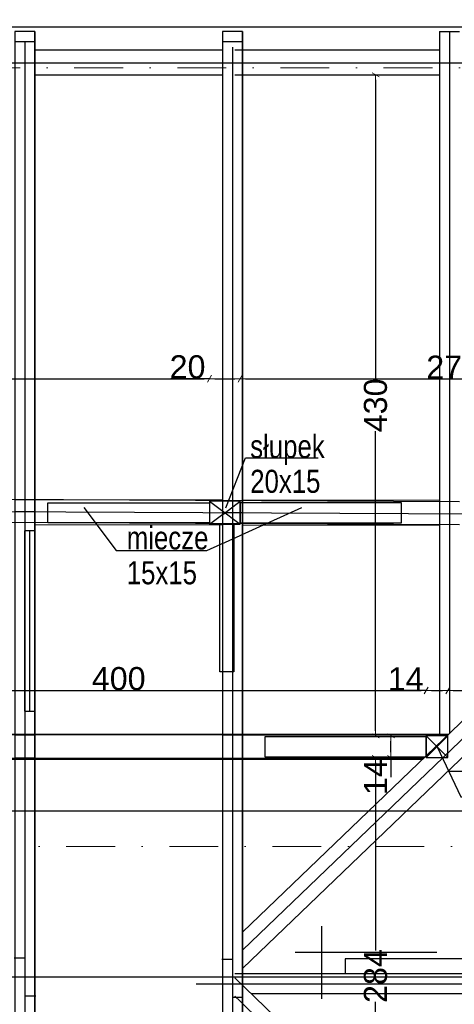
# Model space of a CAD drawing. Header units: millimetres. Extents: x 77315 to 2132699, y -120257 to -89040.
# Tile 50 of 56: x 646794 to 649621, y -110870 to -104469. Entities that reach past the tile are written whole.
import ezdxf

# ---------------------------------------------------------------- set-up
doc = ezdxf.new("R2010")
doc.units = ezdxf.units.MM
doc.header["$MEASUREMENT"] = 0
doc.linetypes.add('Dot & Dashed', pattern=[670.277762, 317.5, -176.388889, 0, -176.388874])
for name, color, linetype in [('detalokna', 7, 'Continuous'), ('DIM MALY', 7, 'Continuous'), ('drewno', 7, 'Continuous'), ('Nowe_Interior - Lamp', 7, 'Continuous'), ('opisy inne', 7, 'Continuous'), ('OSIE', 7, 'Continuous'), ('platew', 7, 'Continuous'), ('podwaliny', 7, 'Continuous'), ('Structural - Grid', 7, 'Continuous'), ('wiezba', 7, 'Continuous')]:
    doc.layers.add(name, color=color, linetype=linetype)
doc.styles.add('STYL_AUTOMATYCZNY_2', font='arial.ttf')
doc.styles.add('STYL_AUTOMATYCZNY_3', font='arial.ttf', dxfattribs={"width": 0.8})
doc.dimstyles.new('STYL_AUTOMATYCZNY__8', dxfattribs={"dimtxt": 150, "dimasz": 34.231941, "dimexe": 0.18, "dimexo": 0.0625, "dimgap": 0, "dimtad": 1, "dimdec": 0, "dimlfac": 0.1, "dimzin": 0, "dimdsep": 46, "dimtxsty": 'STYL_AUTOMATYCZNY_2', "dimblk": 'ARROWHEAD_2', "dimblk1": 'ARROWHEAD_2', "dimblk2": 'ARROWHEAD_2', "dimcen": 0.09, "dimse1": 1, "dimse2": 1, "dimclrd": 5, "dimclre": 5, "dimclrt": 1, "dimadec": 0, "dimazin": 0, "dimtfac": 1, "dimtdec": 4, "dimtmove": 0, "dimatfit": 3, "dimfxl": 0, "dimtolj": 1, "dimtzin": 0, "dimarcsym": 0})
doc.dimstyles.new('STYL_AUTOMATYCZNY__9', dxfattribs={"dimtxt": 150, "dimasz": 34.231941, "dimexe": 0.18, "dimexo": 0.0625, "dimgap": 0, "dimtad": 1, "dimtih": 1, "dimtoh": 1, "dimdec": 0, "dimlfac": 0.1, "dimzin": 0, "dimdsep": 46, "dimtxsty": 'STYL_AUTOMATYCZNY_2', "dimblk": 'ARROWHEAD_2', "dimblk1": 'ARROWHEAD_2', "dimblk2": 'ARROWHEAD_2', "dimcen": 0.09, "dimse1": 1, "dimse2": 1, "dimclrd": 5, "dimclre": 5, "dimclrt": 1, "dimadec": 0, "dimazin": 0, "dimtfac": 1, "dimtdec": 4, "dimtmove": 0, "dimatfit": 3, "dimfxl": 0, "dimtolj": 1, "dimtzin": 0, "dimarcsym": 0})

# ---------------------------------------------------------------- blocks, each defined once
blk = doc.blocks.new('ARROWHEAD_2')
at = {"color": 0, "linetype": 'Continuous', "lineweight": 0}
for p, q in [((0, 0), (-1, 0)), ((-0.38, -0.66), (0.38, 0.66))]:
    blk.add_line(p, q, dxfattribs=at)
blk = doc.blocks.new('*D1181', base_point=(536116.7, -11361.7))
at = {"layer": 'Defpoints', "color": 0}
for p in [(648028.9, -106803.5), (648028.9, -106808.4), (643748.9, -106908.5)]:
    blk.add_point(p, dxfattribs=at)
at = {"layer": 'DIM MALY', "color": 5, "lineweight": -2}
blk.add_line((643783.1, -106803.5), (647994.7, -106803.5), dxfattribs=at)
at = {"layer": 'DIM MALY', "color": 5, "lineweight": -2, "xscale": 34.23194115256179, "yscale": 34.23194115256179, "zscale": 34.23194115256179, "rotation": 180}
blk.add_blockref('ARROWHEAD_2', (643748.9, -106803.5), dxfattribs=at)
at = {"layer": 'DIM MALY', "color": 5, "lineweight": -2, "xscale": 34.23194115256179, "yscale": 34.23194115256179, "zscale": 34.23194115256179}
blk.add_blockref('ARROWHEAD_2', (648028.9, -106803.5), dxfattribs=at)
at = {"layer": 'DIM MALY', "color": 1, "insert": (645888.5, -106726.9), "char_height": 150, "attachment_point": 5, "style": 'STYL_AUTOMATYCZNY_2'}
blk.add_mtext('\\A1;428', dxfattribs=at)
blk = doc.blocks.new('*D1191', base_point=(536116.7, -11361.7))
at = {"layer": 'Defpoints', "color": 0}
for p in [(648028.9, -106803.5), (648028.9, -106808.4), (643748.9, -106908.5)]:
    blk.add_point(p, dxfattribs=at)
at = {"layer": 'DIM MALY', "color": 5, "lineweight": -2}
blk.add_line((643783.1, -106803.5), (647994.7, -106803.5), dxfattribs=at)
at = {"layer": 'DIM MALY', "color": 5, "lineweight": -2, "xscale": 34.23194115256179, "yscale": 34.23194115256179, "zscale": 34.23194115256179, "rotation": 180}
blk.add_blockref('ARROWHEAD_2', (643748.9, -106803.5), dxfattribs=at)
at = {"layer": 'DIM MALY', "color": 5, "lineweight": -2, "xscale": 34.23194115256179, "yscale": 34.23194115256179, "zscale": 34.23194115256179}
blk.add_blockref('ARROWHEAD_2', (648028.9, -106803.5), dxfattribs=at)
at = {"layer": 'DIM MALY', "color": 1, "insert": (645888.5, -106726.9), "char_height": 150, "attachment_point": 5, "style": 'STYL_AUTOMATYCZNY_2'}
blk.add_mtext('\\A1;428', dxfattribs=at)
blk = doc.blocks.new('*D1192', base_point=(536116.7, -11361.7))
at = {"layer": 'Defpoints', "color": 0}
for p in [(648028.9, -106808.4), (648228.9, -106803.5), (648228.9, -106989.3)]:
    blk.add_point(p, dxfattribs=at)
at = {"layer": 'DIM MALY', "color": 5, "lineweight": -2}
for p, q in [((647994.7, -106803.5), (647777.8, -106803.5)), ((648028.9, -106803.5), (647994.7, -106803.5)), ((648063.1, -106803.5), (648194.7, -106803.5))]:
    blk.add_line(p, q, dxfattribs=at)
at = {"layer": 'DIM MALY', "color": 5, "lineweight": -2, "xscale": 34.23194115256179, "yscale": 34.23194115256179, "zscale": 34.23194115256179, "rotation": 180}
blk.add_blockref('ARROWHEAD_2', (648028.9, -106803.5), dxfattribs=at)
at = {"layer": 'DIM MALY', "color": 5, "lineweight": -2, "xscale": 34.23194115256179, "yscale": 34.23194115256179, "zscale": 34.23194115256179}
blk.add_blockref('ARROWHEAD_2', (648228.9, -106803.5), dxfattribs=at)
at = {"layer": 'DIM MALY', "color": 1, "insert": (647886.2, -106726.9), "char_height": 150, "attachment_point": 5, "style": 'STYL_AUTOMATYCZNY_2'}
blk.add_mtext('\\A1;20', dxfattribs=at)
blk = doc.blocks.new('*D1202', base_point=(536116.7, -11361.7))
at = {"layer": 'Defpoints', "color": 0}
for p in [(648028.9, -106803.5), (648028.9, -106808.4), (643748.9, -106908.5)]:
    blk.add_point(p, dxfattribs=at)
at = {"layer": 'DIM MALY', "color": 5, "lineweight": -2}
blk.add_line((643783.1, -106803.5), (647994.7, -106803.5), dxfattribs=at)
at = {"layer": 'DIM MALY', "color": 5, "lineweight": -2, "xscale": 34.23194115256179, "yscale": 34.23194115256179, "zscale": 34.23194115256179, "rotation": 180}
blk.add_blockref('ARROWHEAD_2', (643748.9, -106803.5), dxfattribs=at)
at = {"layer": 'DIM MALY', "color": 5, "lineweight": -2, "xscale": 34.23194115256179, "yscale": 34.23194115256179, "zscale": 34.23194115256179}
blk.add_blockref('ARROWHEAD_2', (648028.9, -106803.5), dxfattribs=at)
at = {"layer": 'DIM MALY', "color": 1, "insert": (645888.5, -106726.9), "char_height": 150, "attachment_point": 5, "style": 'STYL_AUTOMATYCZNY_2'}
blk.add_mtext('\\A1;428', dxfattribs=at)
blk = doc.blocks.new('*D1203', base_point=(536116.7, -11361.7))
at = {"layer": 'Defpoints', "color": 0}
for p in [(648028.9, -106808.4), (648228.9, -106803.5), (648228.9, -106989.3)]:
    blk.add_point(p, dxfattribs=at)
at = {"layer": 'DIM MALY', "color": 5, "lineweight": -2}
for p, q in [((647994.7, -106803.5), (647777.8, -106803.5)), ((648028.9, -106803.5), (647994.7, -106803.5)), ((648063.1, -106803.5), (648194.7, -106803.5))]:
    blk.add_line(p, q, dxfattribs=at)
at = {"layer": 'DIM MALY', "color": 5, "lineweight": -2, "xscale": 34.23194115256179, "yscale": 34.23194115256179, "zscale": 34.23194115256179, "rotation": 180}
blk.add_blockref('ARROWHEAD_2', (648028.9, -106803.5), dxfattribs=at)
at = {"layer": 'DIM MALY', "color": 5, "lineweight": -2, "xscale": 34.23194115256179, "yscale": 34.23194115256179, "zscale": 34.23194115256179}
blk.add_blockref('ARROWHEAD_2', (648228.9, -106803.5), dxfattribs=at)
at = {"layer": 'DIM MALY', "color": 1, "insert": (647886.2, -106726.9), "char_height": 150, "attachment_point": 5, "style": 'STYL_AUTOMATYCZNY_2'}
blk.add_mtext('\\A1;20', dxfattribs=at)
blk = doc.blocks.new('*D1204', base_point=(536116.7, -11361.7))
at = {"layer": 'Defpoints', "color": 0}
for p in [(650998.9, -106726.6), (650998.9, -106803.5), (648228.9, -106989.3)]:
    blk.add_point(p, dxfattribs=at)
at = {"layer": 'DIM MALY', "color": 5, "lineweight": -2}
blk.add_line((648263.1, -106803.5), (650964.7, -106803.5), dxfattribs=at)
at = {"layer": 'DIM MALY', "color": 5, "lineweight": -2, "xscale": 34.23194115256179, "yscale": 34.23194115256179, "zscale": 34.23194115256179, "rotation": 180}
blk.add_blockref('ARROWHEAD_2', (648228.9, -106803.5), dxfattribs=at)
at = {"layer": 'DIM MALY', "color": 5, "lineweight": -2, "xscale": 34.23194115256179, "yscale": 34.23194115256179, "zscale": 34.23194115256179}
blk.add_blockref('ARROWHEAD_2', (650998.9, -106803.5), dxfattribs=at)
at = {"layer": 'DIM MALY', "color": 1, "insert": (649613.5, -106728.2), "char_height": 150, "attachment_point": 5, "style": 'STYL_AUTOMATYCZNY_2'}
blk.add_mtext('\\A1;277', dxfattribs=at)
blk = doc.blocks.new('*D1214', base_point=(536116.7, -11361.7))
at = {"layer": 'Defpoints', "color": 0}
for p in [(648028.9, -106803.5), (648028.9, -106808.4), (643748.9, -106908.5)]:
    blk.add_point(p, dxfattribs=at)
at = {"layer": 'DIM MALY', "color": 5, "lineweight": -2}
blk.add_line((643783.1, -106803.5), (647994.7, -106803.5), dxfattribs=at)
at = {"layer": 'DIM MALY', "color": 5, "lineweight": -2, "xscale": 34.23194115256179, "yscale": 34.23194115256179, "zscale": 34.23194115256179, "rotation": 180}
blk.add_blockref('ARROWHEAD_2', (643748.9, -106803.5), dxfattribs=at)
at = {"layer": 'DIM MALY', "color": 5, "lineweight": -2, "xscale": 34.23194115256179, "yscale": 34.23194115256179, "zscale": 34.23194115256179}
blk.add_blockref('ARROWHEAD_2', (648028.9, -106803.5), dxfattribs=at)
at = {"layer": 'DIM MALY', "color": 1, "insert": (645888.5, -106726.9), "char_height": 150, "attachment_point": 5, "style": 'STYL_AUTOMATYCZNY_2'}
blk.add_mtext('\\A1;428', dxfattribs=at)
blk = doc.blocks.new('*D1215', base_point=(536116.7, -11361.7))
at = {"layer": 'Defpoints', "color": 0}
for p in [(648028.9, -106808.4), (648228.9, -106803.5), (648228.9, -106989.3)]:
    blk.add_point(p, dxfattribs=at)
at = {"layer": 'DIM MALY', "color": 5, "lineweight": -2}
for p, q in [((647994.7, -106803.5), (647777.8, -106803.5)), ((648028.9, -106803.5), (647994.7, -106803.5)), ((648063.1, -106803.5), (648194.7, -106803.5))]:
    blk.add_line(p, q, dxfattribs=at)
at = {"layer": 'DIM MALY', "color": 5, "lineweight": -2, "xscale": 34.23194115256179, "yscale": 34.23194115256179, "zscale": 34.23194115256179, "rotation": 180}
blk.add_blockref('ARROWHEAD_2', (648028.9, -106803.5), dxfattribs=at)
at = {"layer": 'DIM MALY', "color": 5, "lineweight": -2, "xscale": 34.23194115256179, "yscale": 34.23194115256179, "zscale": 34.23194115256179}
blk.add_blockref('ARROWHEAD_2', (648228.9, -106803.5), dxfattribs=at)
at = {"layer": 'DIM MALY', "color": 1, "insert": (647886.2, -106726.9), "char_height": 150, "attachment_point": 5, "style": 'STYL_AUTOMATYCZNY_2'}
blk.add_mtext('\\A1;20', dxfattribs=at)
blk = doc.blocks.new('*D1216', base_point=(536116.7, -11361.7))
at = {"layer": 'Defpoints', "color": 0}
for p in [(650998.9, -106726.6), (650998.9, -106803.5), (648228.9, -106989.3)]:
    blk.add_point(p, dxfattribs=at)
at = {"layer": 'DIM MALY', "color": 5, "lineweight": -2}
blk.add_line((648263.1, -106803.5), (650964.7, -106803.5), dxfattribs=at)
at = {"layer": 'DIM MALY', "color": 5, "lineweight": -2, "xscale": 34.23194115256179, "yscale": 34.23194115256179, "zscale": 34.23194115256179, "rotation": 180}
blk.add_blockref('ARROWHEAD_2', (648228.9, -106803.5), dxfattribs=at)
at = {"layer": 'DIM MALY', "color": 5, "lineweight": -2, "xscale": 34.23194115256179, "yscale": 34.23194115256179, "zscale": 34.23194115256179}
blk.add_blockref('ARROWHEAD_2', (650998.9, -106803.5), dxfattribs=at)
at = {"layer": 'DIM MALY', "color": 1, "insert": (649613.5, -106728.2), "char_height": 150, "attachment_point": 5, "style": 'STYL_AUTOMATYCZNY_2'}
blk.add_mtext('\\A1;277', dxfattribs=at)
blk = doc.blocks.new('*D1243', base_point=(536116.7, -11361.7))
at = {"layer": 'Defpoints', "color": 0}
for p in [(649438.9, -108830.2), (645438.9, -109080.6), (649438.9, -109168.6)]:
    blk.add_point(p, dxfattribs=at)
at = {"layer": 'DIM MALY', "color": 5, "lineweight": -2}
blk.add_line((645473.1, -108830.2), (649404.7, -108830.2), dxfattribs=at)
at = {"layer": 'DIM MALY', "color": 5, "lineweight": -2, "xscale": 34.23194115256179, "yscale": 34.23194115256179, "zscale": 34.23194115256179, "rotation": 180}
blk.add_blockref('ARROWHEAD_2', (645438.9, -108830.2), dxfattribs=at)
at = {"layer": 'DIM MALY', "color": 5, "lineweight": -2, "xscale": 34.23194115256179, "yscale": 34.23194115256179, "zscale": 34.23194115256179}
blk.add_blockref('ARROWHEAD_2', (649438.9, -108830.2), dxfattribs=at)
at = {"layer": 'DIM MALY', "color": 1, "insert": (647438.5, -108753.6), "char_height": 150, "attachment_point": 5, "style": 'STYL_AUTOMATYCZNY_2'}
blk.add_mtext('\\A1;400', dxfattribs=at)
blk = doc.blocks.new('*D1244', base_point=(536116.7, -11361.7))
at = {"layer": 'Defpoints', "color": 0}
for p in [(649438.9, -108830.2), (645438.9, -109080.6), (649438.9, -109168.6)]:
    blk.add_point(p, dxfattribs=at)
at = {"layer": 'DIM MALY', "color": 5, "lineweight": -2}
blk.add_line((645473.1, -108830.2), (649404.7, -108830.2), dxfattribs=at)
at = {"layer": 'DIM MALY', "color": 5, "lineweight": -2, "xscale": 34.23194115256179, "yscale": 34.23194115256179, "zscale": 34.23194115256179, "rotation": 180}
blk.add_blockref('ARROWHEAD_2', (645438.9, -108830.2), dxfattribs=at)
at = {"layer": 'DIM MALY', "color": 5, "lineweight": -2, "xscale": 34.23194115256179, "yscale": 34.23194115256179, "zscale": 34.23194115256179}
blk.add_blockref('ARROWHEAD_2', (649438.9, -108830.2), dxfattribs=at)
at = {"layer": 'DIM MALY', "color": 1, "insert": (647438.5, -108753.6), "char_height": 150, "attachment_point": 5, "style": 'STYL_AUTOMATYCZNY_2'}
blk.add_mtext('\\A1;400', dxfattribs=at)
blk = doc.blocks.new('*D1245', base_point=(536116.7, -11361.7))
at = {"layer": 'Defpoints', "color": 0}
for p in [(649578.9, -108830.2), (649438.9, -109168.6), (649578.9, -109143.7)]:
    blk.add_point(p, dxfattribs=at)
at = {"layer": 'DIM MALY', "color": 5, "lineweight": -2}
for p, q in [((649404.7, -108830.2), (649204.5, -108830.2)), ((649438.9, -108830.2), (649404.7, -108830.2)), ((649473.1, -108830.2), (649544.7, -108830.2))]:
    blk.add_line(p, q, dxfattribs=at)
at = {"layer": 'DIM MALY', "color": 5, "lineweight": -2, "xscale": 34.23194115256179, "yscale": 34.23194115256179, "zscale": 34.23194115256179, "rotation": 180}
blk.add_blockref('ARROWHEAD_2', (649438.9, -108830.2), dxfattribs=at)
at = {"layer": 'DIM MALY', "color": 5, "lineweight": -2, "xscale": 34.23194115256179, "yscale": 34.23194115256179, "zscale": 34.23194115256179}
blk.add_blockref('ARROWHEAD_2', (649578.9, -108830.2), dxfattribs=at)
at = {"layer": 'DIM MALY', "color": 1, "insert": (649304.6, -108754.9), "char_height": 150, "attachment_point": 5, "style": 'STYL_AUTOMATYCZNY_2'}
blk.add_mtext('\\A1;14', dxfattribs=at)
blk = doc.blocks.new('*D1286', base_point=(536116.7, -11361.7))
at = {"layer": 'Defpoints', "color": 0}
for p in [(649438.9, -108830.2), (645438.9, -109080.6), (649438.9, -109168.6)]:
    blk.add_point(p, dxfattribs=at)
at = {"layer": 'DIM MALY', "color": 5, "lineweight": -2}
blk.add_line((645473.1, -108830.2), (649404.7, -108830.2), dxfattribs=at)
at = {"layer": 'DIM MALY', "color": 5, "lineweight": -2, "xscale": 34.23194115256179, "yscale": 34.23194115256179, "zscale": 34.23194115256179, "rotation": 180}
blk.add_blockref('ARROWHEAD_2', (645438.9, -108830.2), dxfattribs=at)
at = {"layer": 'DIM MALY', "color": 5, "lineweight": -2, "xscale": 34.23194115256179, "yscale": 34.23194115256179, "zscale": 34.23194115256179}
blk.add_blockref('ARROWHEAD_2', (649438.9, -108830.2), dxfattribs=at)
at = {"layer": 'DIM MALY', "color": 1, "insert": (647438.5, -108753.6), "char_height": 150, "attachment_point": 5, "style": 'STYL_AUTOMATYCZNY_2'}
blk.add_mtext('\\A1;400', dxfattribs=at)
blk = doc.blocks.new('*D1287', base_point=(536116.7, -11361.7))
at = {"layer": 'Defpoints', "color": 0}
for p in [(649578.9, -108830.2), (649438.9, -109168.6), (649578.9, -109143.7)]:
    blk.add_point(p, dxfattribs=at)
at = {"layer": 'DIM MALY', "color": 5, "lineweight": -2}
for p, q in [((649404.7, -108830.2), (649204.5, -108830.2)), ((649438.9, -108830.2), (649404.7, -108830.2)), ((649473.1, -108830.2), (649544.7, -108830.2))]:
    blk.add_line(p, q, dxfattribs=at)
at = {"layer": 'DIM MALY', "color": 5, "lineweight": -2, "xscale": 34.23194115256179, "yscale": 34.23194115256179, "zscale": 34.23194115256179, "rotation": 180}
blk.add_blockref('ARROWHEAD_2', (649438.9, -108830.2), dxfattribs=at)
at = {"layer": 'DIM MALY', "color": 5, "lineweight": -2, "xscale": 34.23194115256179, "yscale": 34.23194115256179, "zscale": 34.23194115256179}
blk.add_blockref('ARROWHEAD_2', (649578.9, -108830.2), dxfattribs=at)
at = {"layer": 'DIM MALY', "color": 1, "insert": (649304.6, -108754.9), "char_height": 150, "attachment_point": 5, "style": 'STYL_AUTOMATYCZNY_2'}
blk.add_mtext('\\A1;14', dxfattribs=at)
blk = doc.blocks.new('*D1288', base_point=(536116.7, -11361.7))
at = {"layer": 'Defpoints', "color": 0}
for p in [(651038.9, -108830.2), (651038.9, -108984.1), (649578.9, -109143.7)]:
    blk.add_point(p, dxfattribs=at)
at = {"layer": 'DIM MALY', "color": 5, "lineweight": -2}
blk.add_line((649613.1, -108830.2), (651004.7, -108830.2), dxfattribs=at)
at = {"layer": 'DIM MALY', "color": 5, "lineweight": -2, "xscale": 34.23194115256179, "yscale": 34.23194115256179, "zscale": 34.23194115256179, "rotation": 180}
blk.add_blockref('ARROWHEAD_2', (649578.9, -108830.2), dxfattribs=at)
at = {"layer": 'DIM MALY', "color": 5, "lineweight": -2, "xscale": 34.23194115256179, "yscale": 34.23194115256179, "zscale": 34.23194115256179}
blk.add_blockref('ARROWHEAD_2', (651038.9, -108830.2), dxfattribs=at)
at = {"layer": 'DIM MALY', "color": 1, "insert": (650308.5, -108753.6), "char_height": 150, "attachment_point": 5, "style": 'STYL_AUTOMATYCZNY_2'}
blk.add_mtext('\\A1;146', dxfattribs=at)
blk = doc.blocks.new('*D1591', base_point=(536116.7, -11361.7))
at = {"layer": 'Defpoints', "color": 0}
for p in [(654168.9, -103305.3), (623888.9, -103693.9), (654168.9, -105254.2)]:
    blk.add_point(p, dxfattribs=at)
at = {"layer": 'DIM MALY', "color": 5, "lineweight": -2}
blk.add_line((623923.1, -103305.3), (654134.7, -103305.3), dxfattribs=at)
at = {"layer": 'DIM MALY', "color": 5, "lineweight": -2, "xscale": 34.23194115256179, "yscale": 34.23194115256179, "zscale": 34.23194115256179, "rotation": 180}
blk.add_blockref('ARROWHEAD_2', (623888.9, -103305.3), dxfattribs=at)
at = {"layer": 'DIM MALY', "color": 5, "lineweight": -2, "xscale": 34.23194115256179, "yscale": 34.23194115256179, "zscale": 34.23194115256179}
blk.add_blockref('ARROWHEAD_2', (654168.9, -103305.3), dxfattribs=at)
at = {"layer": 'DIM MALY', "color": 1, "insert": (639028.8, -103228.7), "char_height": 150, "attachment_point": 5, "style": 'STYL_AUTOMATYCZNY_2'}
blk.add_mtext('\\A1;3028', dxfattribs=at)
blk = doc.blocks.new('*D1644', base_point=(536116.7, -11361.7))
at = {"layer": 'Defpoints', "color": 0}
for p in [(649252.5, -104826.9), (649108.9, -109125.5), (649438.9, -109125.5)]:
    blk.add_point(p, dxfattribs=at)
at = {"layer": 'DIM MALY', "color": 5, "lineweight": -2}
for p, q in [((649108.9, -104861.1), (649108.9, -106808.1)), ((649108.9, -109091.2), (649108.9, -107145))]:
    blk.add_line(p, q, dxfattribs=at)
at = {"layer": 'DIM MALY', "color": 5, "lineweight": -2, "xscale": 34.23194115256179, "yscale": 34.23194115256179, "zscale": 34.23194115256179}
for p, rotation in [((649108.9, -104826.9), 90), ((649108.9, -109125.5), 270)]:
    blk.add_blockref('ARROWHEAD_2', p, dxfattribs=dict(at, rotation=rotation))
at = {"layer": 'DIM MALY', "color": 1, "insert": (649108.9, -106976.5), "char_height": 150, "attachment_point": 5, "rotation": 90, "style": 'STYL_AUTOMATYCZNY_2'}
blk.add_mtext('\\A1;430', dxfattribs=at)
blk = doc.blocks.new('*D1645', base_point=(536116.7, -11361.7))
at = {"layer": 'Defpoints', "color": 0}
for p in [(649209, -109125.5), (649438.9, -109125.5), (649464.7, -109265.5)]:
    blk.add_point(p, dxfattribs=at)
at = {"layer": 'DIM MALY', "color": 5, "lineweight": -2}
for p, q in [((649209, -109231.2), (649209, -109159.7)), ((649209, -109265.5), (649209, -109393.1))]:
    blk.add_line(p, q, dxfattribs=at)
at = {"layer": 'DIM MALY', "color": 5, "lineweight": -2, "xscale": 34.23194115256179, "yscale": 34.23194115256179, "zscale": 34.23194115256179}
for p, rotation in [((649209, -109125.5), 90), ((649209, -109265.5), 270)]:
    blk.add_blockref('ARROWHEAD_2', p, dxfattribs=dict(at, rotation=rotation))
at = {"layer": 'DIM MALY', "color": 1, "insert": (649108.9, -109393.1), "char_height": 150, "attachment_point": 5, "rotation": 90, "style": 'STYL_AUTOMATYCZNY_2'}
blk.add_mtext('\\A1;14', dxfattribs=at)
blk = doc.blocks.new('*D1646', base_point=(536116.7, -11361.7))
at = {"layer": 'Defpoints', "color": 0}
for p in [(649108.9, -104826.9), (649252.5, -104826.9), (649438.9, -109125.5)]:
    blk.add_point(p, dxfattribs=at)
at = {"layer": 'DIM MALY', "color": 5, "lineweight": -2}
for p, q in [((649108.9, -104861.1), (649108.9, -106808.1)), ((649108.9, -109091.2), (649108.9, -107145))]:
    blk.add_line(p, q, dxfattribs=at)
at = {"layer": 'DIM MALY', "color": 5, "lineweight": -2, "xscale": 34.23194115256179, "yscale": 34.23194115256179, "zscale": 34.23194115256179}
for p, rotation in [((649108.9, -104826.9), 90), ((649108.9, -109125.5), 270)]:
    blk.add_blockref('ARROWHEAD_2', p, dxfattribs=dict(at, rotation=rotation))
at = {"layer": 'DIM MALY', "color": 1, "insert": (649108.9, -106976.5), "char_height": 150, "attachment_point": 5, "rotation": 90, "style": 'STYL_AUTOMATYCZNY_2'}
blk.add_mtext('\\A1;430', dxfattribs=at)
blk = doc.blocks.new('*D1647', base_point=(536116.7, -11361.7))
at = {"layer": 'Defpoints', "color": 0}
for p in [(649108.9, -109265.5), (649464.7, -109265.5), (649468.8, -112106.6)]:
    blk.add_point(p, dxfattribs=at)
at = {"layer": 'DIM MALY', "color": 5, "lineweight": -2}
for p, q in [((649108.9, -109299.7), (649108.9, -110519.7)), ((649108.9, -112072.3), (649108.9, -110853.1))]:
    blk.add_line(p, q, dxfattribs=at)
at = {"layer": 'DIM MALY', "color": 5, "lineweight": -2, "xscale": 34.23194115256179, "yscale": 34.23194115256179, "zscale": 34.23194115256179}
for p, rotation in [((649108.9, -109265.5), 90), ((649108.9, -112106.6), 270)]:
    blk.add_blockref('ARROWHEAD_2', p, dxfattribs=dict(at, rotation=rotation))
at = {"layer": 'DIM MALY', "color": 1, "insert": (649108.9, -110686.4), "char_height": 150, "attachment_point": 5, "rotation": 90, "style": 'STYL_AUTOMATYCZNY_2'}
blk.add_mtext('\\A1;284', dxfattribs=at)
blk = doc.blocks.new('*D1648', base_point=(536116.7, -11361.7))
at = {"layer": 'Defpoints', "color": 0}
for p in [(649209, -109125.5), (649438.9, -109125.5), (649464.7, -109265.5)]:
    blk.add_point(p, dxfattribs=at)
at = {"layer": 'DIM MALY', "color": 5, "lineweight": -2}
for p, q in [((649209, -109231.2), (649209, -109159.7)), ((649209, -109265.5), (649209, -109393.1))]:
    blk.add_line(p, q, dxfattribs=at)
at = {"layer": 'DIM MALY', "color": 5, "lineweight": -2, "xscale": 34.23194115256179, "yscale": 34.23194115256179, "zscale": 34.23194115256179}
for p, rotation in [((649209, -109125.5), 90), ((649209, -109265.5), 270)]:
    blk.add_blockref('ARROWHEAD_2', p, dxfattribs=dict(at, rotation=rotation))
at = {"layer": 'DIM MALY', "color": 1, "insert": (649108.9, -109393.1), "char_height": 150, "attachment_point": 5, "rotation": 90, "style": 'STYL_AUTOMATYCZNY_2'}
blk.add_mtext('\\A1;14', dxfattribs=at)
blk = doc.blocks.new('*D1649', base_point=(536116.7, -11361.7))
at = {"layer": 'Defpoints', "color": 0}
for p in [(649108.9, -104826.9), (649252.5, -104826.9), (649438.9, -109125.5)]:
    blk.add_point(p, dxfattribs=at)
at = {"layer": 'DIM MALY', "color": 5, "lineweight": -2}
for p, q in [((649108.9, -104861.1), (649108.9, -106808.1)), ((649108.9, -109091.2), (649108.9, -107145))]:
    blk.add_line(p, q, dxfattribs=at)
at = {"layer": 'DIM MALY', "color": 5, "lineweight": -2, "xscale": 34.23194115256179, "yscale": 34.23194115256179, "zscale": 34.23194115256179}
for p, rotation in [((649108.9, -104826.9), 90), ((649108.9, -109125.5), 270)]:
    blk.add_blockref('ARROWHEAD_2', p, dxfattribs=dict(at, rotation=rotation))
at = {"layer": 'DIM MALY', "color": 1, "insert": (649108.9, -106976.5), "char_height": 150, "attachment_point": 5, "rotation": 90, "style": 'STYL_AUTOMATYCZNY_2'}
blk.add_mtext('\\A1;430', dxfattribs=at)
blk = doc.blocks.new('*D1651', base_point=(536116.7, -11361.7))
at = {"layer": 'Defpoints', "color": 0}
for p in [(649108.9, -109265.5), (649464.7, -109265.5), (649468.8, -112106.6)]:
    blk.add_point(p, dxfattribs=at)
at = {"layer": 'DIM MALY', "color": 5, "lineweight": -2}
for p, q in [((649108.9, -109299.7), (649108.9, -110519.7)), ((649108.9, -112072.3), (649108.9, -110853.1))]:
    blk.add_line(p, q, dxfattribs=at)
at = {"layer": 'DIM MALY', "color": 5, "lineweight": -2, "xscale": 34.23194115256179, "yscale": 34.23194115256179, "zscale": 34.23194115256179}
for p, rotation in [((649108.9, -109265.5), 90), ((649108.9, -112106.6), 270)]:
    blk.add_blockref('ARROWHEAD_2', p, dxfattribs=dict(at, rotation=rotation))
at = {"layer": 'DIM MALY', "color": 1, "insert": (649108.9, -110686.4), "char_height": 150, "attachment_point": 5, "rotation": 90, "style": 'STYL_AUTOMATYCZNY_2'}
blk.add_mtext('\\A1;284', dxfattribs=at)
blk = doc.blocks.new('*D1652', base_point=(536116.7, -11361.7))
at = {"layer": 'Defpoints', "color": 0}
for p in [(649209, -109125.5), (649438.9, -109125.5), (649464.7, -109265.5)]:
    blk.add_point(p, dxfattribs=at)
at = {"layer": 'DIM MALY', "color": 5, "lineweight": -2}
for p, q in [((649209, -109231.2), (649209, -109159.7)), ((649209, -109265.5), (649209, -109393.1))]:
    blk.add_line(p, q, dxfattribs=at)
at = {"layer": 'DIM MALY', "color": 5, "lineweight": -2, "xscale": 34.23194115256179, "yscale": 34.23194115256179, "zscale": 34.23194115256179}
for p, rotation in [((649209, -109125.5), 90), ((649209, -109265.5), 270)]:
    blk.add_blockref('ARROWHEAD_2', p, dxfattribs=dict(at, rotation=rotation))
at = {"layer": 'DIM MALY', "color": 1, "insert": (649108.9, -109393.1), "char_height": 150, "attachment_point": 5, "rotation": 90, "style": 'STYL_AUTOMATYCZNY_2'}
blk.add_mtext('\\A1;14', dxfattribs=at)
blk = doc.blocks.new('*D1653', base_point=(536116.7, -11361.7))
at = {"layer": 'Defpoints', "color": 0}
for p in [(649108.9, -104826.9), (649252.5, -104826.9), (649438.9, -109125.5)]:
    blk.add_point(p, dxfattribs=at)
at = {"layer": 'DIM MALY', "color": 5, "lineweight": -2}
for p, q in [((649108.9, -104861.1), (649108.9, -106808.1)), ((649108.9, -109091.2), (649108.9, -107145))]:
    blk.add_line(p, q, dxfattribs=at)
at = {"layer": 'DIM MALY', "color": 5, "lineweight": -2, "xscale": 34.23194115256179, "yscale": 34.23194115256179, "zscale": 34.23194115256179}
for p, rotation in [((649108.9, -104826.9), 90), ((649108.9, -109125.5), 270)]:
    blk.add_blockref('ARROWHEAD_2', p, dxfattribs=dict(at, rotation=rotation))
at = {"layer": 'DIM MALY', "color": 1, "insert": (649108.9, -106976.5), "char_height": 150, "attachment_point": 5, "rotation": 90, "style": 'STYL_AUTOMATYCZNY_2'}
blk.add_mtext('\\A1;430', dxfattribs=at)
blk = doc.blocks.new('*D1656', base_point=(536116.7, -11361.7))
at = {"layer": 'Defpoints', "color": 0}
for p in [(649108.9, -109265.5), (649464.7, -109265.5), (649468.8, -112106.6)]:
    blk.add_point(p, dxfattribs=at)
at = {"layer": 'DIM MALY', "color": 5, "lineweight": -2}
for p, q in [((649108.9, -109299.7), (649108.9, -110519.7)), ((649108.9, -112072.3), (649108.9, -110853.1))]:
    blk.add_line(p, q, dxfattribs=at)
at = {"layer": 'DIM MALY', "color": 5, "lineweight": -2, "xscale": 34.23194115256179, "yscale": 34.23194115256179, "zscale": 34.23194115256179}
for p, rotation in [((649108.9, -109265.5), 90), ((649108.9, -112106.6), 270)]:
    blk.add_blockref('ARROWHEAD_2', p, dxfattribs=dict(at, rotation=rotation))
at = {"layer": 'DIM MALY', "color": 1, "insert": (649108.9, -110686.4), "char_height": 150, "attachment_point": 5, "rotation": 90, "style": 'STYL_AUTOMATYCZNY_2'}
blk.add_mtext('\\A1;284', dxfattribs=at)
blk = doc.blocks.new('*D1657', base_point=(536116.7, -11361.7))
at = {"layer": 'Defpoints', "color": 0}
for p in [(649209, -109125.5), (649438.9, -109125.5), (649464.7, -109265.5)]:
    blk.add_point(p, dxfattribs=at)
at = {"layer": 'DIM MALY', "color": 5, "lineweight": -2}
for p, q in [((649209, -109231.2), (649209, -109159.7)), ((649209, -109265.5), (649209, -109393.1))]:
    blk.add_line(p, q, dxfattribs=at)
at = {"layer": 'DIM MALY', "color": 5, "lineweight": -2, "xscale": 34.23194115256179, "yscale": 34.23194115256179, "zscale": 34.23194115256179}
for p, rotation in [((649209, -109125.5), 90), ((649209, -109265.5), 270)]:
    blk.add_blockref('ARROWHEAD_2', p, dxfattribs=dict(at, rotation=rotation))
at = {"layer": 'DIM MALY', "color": 1, "insert": (649108.9, -109393.1), "char_height": 150, "attachment_point": 5, "rotation": 90, "style": 'STYL_AUTOMATYCZNY_2'}
blk.add_mtext('\\A1;14', dxfattribs=at)
blk = doc.blocks.new('*D1658', base_point=(536116.7, -11361.7))
at = {"layer": 'Defpoints', "color": 0}
for p in [(649108.9, -104826.9), (649252.5, -104826.9), (649438.9, -109125.5)]:
    blk.add_point(p, dxfattribs=at)
at = {"layer": 'DIM MALY', "color": 5, "lineweight": -2}
for p, q in [((649108.9, -104861.1), (649108.9, -106808.1)), ((649108.9, -109091.2), (649108.9, -107145))]:
    blk.add_line(p, q, dxfattribs=at)
at = {"layer": 'DIM MALY', "color": 5, "lineweight": -2, "xscale": 34.23194115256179, "yscale": 34.23194115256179, "zscale": 34.23194115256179}
for p, rotation in [((649108.9, -104826.9), 90), ((649108.9, -109125.5), 270)]:
    blk.add_blockref('ARROWHEAD_2', p, dxfattribs=dict(at, rotation=rotation))
at = {"layer": 'DIM MALY', "color": 1, "insert": (649108.9, -106976.5), "char_height": 150, "attachment_point": 5, "rotation": 90, "style": 'STYL_AUTOMATYCZNY_2'}
blk.add_mtext('\\A1;430', dxfattribs=at)
blk = doc.blocks.new('*D1687', base_point=(536116.7, -11361.7))
at = {"layer": 'Defpoints', "color": 0}
for p in [(654168.9, -109613.4), (654168.9, -109851.6), (646418.9, -110605)]:
    blk.add_point(p, dxfattribs=at)
at = {"layer": 'DIM MALY', "color": 5, "lineweight": -2}
blk.add_line((646453.1, -109613.4), (654134.7, -109613.4), dxfattribs=at)
at = {"layer": 'DIM MALY', "color": 5, "lineweight": -2, "xscale": 34.23194115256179, "yscale": 34.23194115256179, "zscale": 34.23194115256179, "rotation": 180}
blk.add_blockref('ARROWHEAD_2', (646418.9, -109613.4), dxfattribs=at)
at = {"layer": 'DIM MALY', "color": 5, "lineweight": -2, "xscale": 34.23194115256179, "yscale": 34.23194115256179, "zscale": 34.23194115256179}
blk.add_blockref('ARROWHEAD_2', (654168.9, -109613.4), dxfattribs=at)
at = {"layer": 'DIM MALY', "color": 1, "insert": (650293.5, -109537.1), "char_height": 150, "attachment_point": 5, "style": 'STYL_AUTOMATYCZNY_2'}
blk.add_mtext('\\A1;775', dxfattribs=at)
blk = doc.blocks.new('*D1701', base_point=(536116.7, -11361.7))
at = {"layer": 'Defpoints', "color": 0}
for p in [(654513.9, -102898.8), (654513.9, -104516.9), (623533.9, -104920.9)]:
    blk.add_point(p, dxfattribs=at)
at = {"layer": 'DIM MALY', "color": 5, "lineweight": -2}
blk.add_line((623568.1, -102898.8), (654479.7, -102898.8), dxfattribs=at)
at = {"layer": 'DIM MALY', "color": 5, "lineweight": -2, "xscale": 34.23194115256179, "yscale": 34.23194115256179, "zscale": 34.23194115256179, "rotation": 180}
blk.add_blockref('ARROWHEAD_2', (623533.9, -102898.8), dxfattribs=at)
at = {"layer": 'DIM MALY', "color": 5, "lineweight": -2, "xscale": 34.23194115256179, "yscale": 34.23194115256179, "zscale": 34.23194115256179}
blk.add_blockref('ARROWHEAD_2', (654513.9, -102898.8), dxfattribs=at)
at = {"layer": 'DIM MALY', "color": 1, "insert": (639023.8, -102822.2), "char_height": 150, "attachment_point": 5, "style": 'STYL_AUTOMATYCZNY_2'}
blk.add_mtext('\\A1;3098', dxfattribs=at)

msp = doc.modelspace()

# ---------------------------------------------------------------- linework, layer by layer
for p, q in [((648759.5, -110834.8), (648759.5, -110361)), ((648586.9, -110531.8), (649507.4, -110531.8))]:
    msp.add_line(p, q)
at = {"layer": 'opisy inne'}
msp.add_lwpolyline([(649508.9, -109195.5), (649663.8, -109521.5), (650136.4, -109521.5)], dxfattribs=at)
at = {"layer": 'OSIE'}
msp.add_line((649589.3, -104546.9), (649589.3, -109108.3), dxfattribs=at)
at = {"layer": 'podwaliny'}
for p, q in [((654168.9, -110575.3), (648912, -110575.3)), ((648912, -110575.3), (648912, -110670.5))]:
    msp.add_line(p, q, dxfattribs=at)
at = {"layer": 'wiezba'}
for p, q in [((649524.3, -104546.9), (649524.3, -109115.5)), ((649524.3, -104546.9), (649654.3, -104546.9)), ((649438.9, -109265.5), (649578.9, -109125.5)), ((649438.9, -109125.5), (649578.9, -109265.5)), ((649577.4, -109355.5), (654483.9, -109355.5)), ((648304.9, -110800.5), (654485.1, -110800.5))]:
    msp.add_line(p, q, dxfattribs=at)
for points in [[(648028.9, -107740.5), (646978.4, -107740.5), (646978.4, -107610.5), (648028.9, -107610.5)], [(648388.9, -109260.5), (649438.9, -109260.5), (649438.9, -109130.5), (648388.9, -109130.5)], [(649438.9, -109265.5), (649578.9, -109265.5), (649578.9, -109125.5), (649438.9, -109125.5)]]:
    msp.add_lwpolyline(points, close=True, dxfattribs=at)

# ---------------------------------------------------------------- texts
at = {"layer": 'opisy inne', "char_height": 150, "attachment_point": 1, "line_spacing_factor": 0.906268, "style": 'STYL_AUTOMATYCZNY_3'}
for s, insert in [('\\A1;{\\pql;\\fArial|b0|i0|c238|p0;\\W0.800000;słupek\\P\\pql;\\fArial|b0|i0|c238|p0;\\W0.800000;20x15}', (648293.6, -107168.6)), ('\\A1;{\\pql;\\fArial|b0|i0|c238|p0;\\W0.800000;miecze    \\P\\pql;\\fArial|b0|i0|c238|p0;\\W0.800000;15x15}', (647490.8, -107763.1))]:
    msp.add_mtext(s, dxfattribs=dict(at, insert=insert))

# ---------------------------------------------------------------- dimensions: what is measured, and where the dimension line sits
at = {"layer": 'DIM MALY'}
for base, p1, p2, angle, picture, middle in [((649108.9, -109125.5), (649252.5, -104826.9), (649438.9, -109125.5), 270, '*D1644', (649108.9, -106976.5)), ((649108.9, -104826.9), (649438.9, -109125.5), (649252.5, -104826.9), 90, '*D1646', (649108.9, -106976.5)), ((649108.9, -104826.9), (649438.9, -109125.5), (649252.5, -104826.9), 90, '*D1649', (649108.9, -106976.5)), ((649108.9, -104826.9), (649438.9, -109125.5), (649252.5, -104826.9), 90, '*D1653', (649108.9, -106976.5)), ((649108.9, -104826.9), (649438.9, -109125.5), (649252.5, -104826.9), 90, '*D1658', (649108.9, -106976.5)), ((649209, -109125.5), (649464.7, -109265.5), (649438.9, -109125.5), 90, '*D1645', (649108.9, -109393.1)), ((649209, -109125.5), (649464.7, -109265.5), (649438.9, -109125.5), 90, '*D1648', (649108.9, -109393.1)), ((649209, -109125.5), (649464.7, -109265.5), (649438.9, -109125.5), 90, '*D1652', (649108.9, -109393.1)), ((649209, -109125.5), (649464.7, -109265.5), (649438.9, -109125.5), 90, '*D1657', (649108.9, -109393.1)), ((649108.9, -109265.5), (649468.8, -112106.6), (649464.7, -109265.5), 90, '*D1647', (649108.9, -110686.4)), ((649108.9, -109265.5), (649468.8, -112106.6), (649464.7, -109265.5), 90, '*D1651', (649108.9, -110686.4)), ((649108.9, -109265.5), (649468.8, -112106.6), (649464.7, -109265.5), 90, '*D1656', (649108.9, -110686.4))]:
    dim = msp.add_linear_dim(base=base, p1=p1, p2=p2, angle=angle, dimstyle='STYL_AUTOMATYCZNY__8', dxfattribs=at)
    dim.commit()
    dim.dimension.update_dxf_attribs({"geometry": picture, "text_midpoint": middle, "dimtype": 160, "text_rotation": 90})
for base, p1, p2, picture, middle in [((649578.9, -108830.2), (649438.9, -109168.6), (649578.9, -109143.7), '*D1245', (649304.6, -108830.2)), ((649578.9, -108830.2), (649438.9, -109168.6), (649578.9, -109143.7), '*D1287', (649304.6, -108830.2)), ((651038.9, -108830.2), (649578.9, -109143.7), (651038.9, -108984.1), '*D1288', (650308.5, -108830.2))]:
    dim = msp.add_linear_dim(base=base, p1=p1, p2=p2, dimstyle='STYL_AUTOMATYCZNY__9', dxfattribs=at)
    dim.commit()
    dim.dimension.update_dxf_attribs({"geometry": picture, "text_midpoint": middle, "dimtype": 160})

# ---------------------------------------------------------------- wipeouts: each hides what was drawn before it
at = {"ltscale": 2625039.325442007}
msp.add_wipeout([(646763.9, -104546.9), (646763.9, -116836.4), (646893.9, -116836.4), (646893.9, -104546.9)], dxfattribs=at).dxf.layer = 'drewno'
at = {"ltscale": 2630361.89500357}
msp.add_wipeout([(648113.9, -104546.9), (648113.9, -116836.4), (648243.9, -116836.4), (648243.9, -104546.9)], dxfattribs=at).dxf.layer = 'drewno'

# ---------------------------------------------------------------- next in the draw order: linework, layer by layer
at = {"layer": 'detalokna'}
msp.add_lwpolyline([(623533.9, -112624.5), (623533.9, -116866.8), (654513.9, -116866.9), (654513.9, -104516.9), (623507, -104516.9), (623507, -108914.5)], dxfattribs=at)
at = {"layer": 'drewno', "flags": 128}
for points in [[(646763.9, -104546.9), (646763.9, -116836.4), (646893.9, -116836.4), (646893.9, -104546.9)], [(648113.9, -104546.9), (648113.9, -116836.4), (648243.9, -116836.4), (648243.9, -104546.9)]]:
    msp.add_lwpolyline(points, close=True, dxfattribs=at)
at = {"layer": 'Nowe_Interior - Lamp'}
msp.add_lwpolyline([(646824.9, -107791.4), (646824.9, -108965.4), (646893.9, -108965.4), (646893.9, -107791.4)], close=True, dxfattribs=at)
msp.add_lwpolyline([(646859.4, -108965.4), (646859.4, -107791.4)], dxfattribs=at)
at = {"layer": 'opisy inne'}
for points in [[(648134.7, -107642.8), (648262.5, -107316.8), (648735.1, -107316.8)], [(647212.4, -107641.2), (647422.6, -107921), (648010.6, -107921), (648629.7, -107641.2)]]:
    msp.add_lwpolyline(points, dxfattribs=at)
at = {"layer": 'OSIE'}
for p, q in [((646828.9, -104610.4), (646828.9, -116836.4)), ((648178.9, -104646.9), (648178.9, -116836.4)), ((654122.8, -104751.9), (623866.8, -104751.9)), ((654216.4, -104779.9), (648243.9, -110519)), ((654168.9, -107705.7), (643978.9, -107654.2)), ((623016.9, -110691.9), (655149.7, -110691.9)), ((647941.8, -110736.7), (654485.1, -110736.7)), ((654216.4, -116603.9), (648193.9, -110816.7))]:
    msp.add_line(p, q, dxfattribs=at)
at = {"layer": 'platew'}
for p, q in [((626868.9, -107488.5), (649654.3, -107602)), ((627019.3, -107638.4), (649654.3, -107750.9)), ((628673.9, -109096.7), (648243.9, -109118.9)), ((648243.9, -109118.9), (649576.6, -109120.5)), ((628825, -109246.9), (648243.9, -109268.9)), ((648243.9, -109268.9), (649420.7, -109270.3))]:
    msp.add_line(p, q, dxfattribs=at)
at = {"layer": 'podwaliny'}
for p, q in [((648113.9, -104666.9), (646893.9, -104666.9)), ((649524.3, -104666.9), (648193.9, -104666.9)), ((646893.9, -104826.9), (648113.9, -104826.9)), ((648193.9, -104826.9), (649524.3, -104826.9))]:
    msp.add_line(p, q, dxfattribs=at)
for points in [[(648113.9, -107592.7), (646893.9, -107590.4)], [(649524.3, -107595.5), (648243.9, -107593)], [(646893.9, -107750.4), (648113.9, -107752.7)], [(648243.9, -107753), (649524.3, -107755.5)], [(649581.8, -109115.5), (638234.3, -109115.5)], [(638234.3, -109275.5), (649415.3, -109275.5)]]:
    msp.add_lwpolyline(points, dxfattribs=at)
at = {"layer": 'Structural - Grid', "linetype": 'Dot & Dashed', "lineweight": 15}
for p, q in [((654841.1, -104781.9), (616896.7, -104781.9)), ((656800.1, -109844.2), (614931.3, -109844.2))]:
    msp.add_line(p, q, dxfattribs=at)
at = {"layer": 'wiezba'}
for p, q in [((646893.9, -104546.9), (646893.9, -116836.4)), ((648113.9, -104546.9), (648113.9, -116836.4)), ((654341.3, -104542), (648243.9, -110401.1)), ((648243.9, -104546.9), (648243.9, -116836.4)), ((646763.9, -104610.4), (646893.9, -104610.4)), ((648113.9, -104610.4), (648243.9, -104610.4)), ((654461.5, -104662.2), (648243.9, -110636.9)), ((648028.9, -107749.7), (648228.9, -107599.7)), ((648028.9, -107599.7), (648228.9, -107749.7)), ((648193.9, -110670.5), (654485.1, -110670.5)), ((654456.4, -116716.6), (648193.9, -110698.9))]:
    msp.add_line(p, q, dxfattribs=at)
for points in [[(648028.9, -107749.7), (648228.9, -107749.7), (648228.9, -107599.7), (648028.9, -107599.7)], [(648228.9, -107740.5), (649278.4, -107740.5), (649278.4, -107610.5), (648228.9, -107610.5)], [(648186.3, -107743.4), (648186.3, -108708.5), (648096.3, -108708.5), (648096.3, -107743.4)]]:
    msp.add_lwpolyline(points, close=True, dxfattribs=at)
for points in [[(646758.9, -110567.4), (646828.9, -110567.4), (646828.9, -110815.8), (646898.9, -110815.8)], [(648108.9, -110576), (648178.9, -110576), (648178.9, -110824.4), (648248.9, -110824.4)]]:
    msp.add_lwpolyline(points, dxfattribs=at)

# ---------------------------------------------------------------- next in the draw order: dimensions: what is measured, and where the dimension line sits
at = {"layer": 'DIM MALY'}
for base, p1, p2, picture, middle in [((654513.9, -102898.8), (623533.9, -104920.9), (654513.9, -104516.9), '*D1701', (639023.8, -102898.8)), ((654168.9, -103305.3), (623888.9, -103693.9), (654168.9, -105254.2), '*D1591', (639028.8, -103305.3)), ((648028.9, -106803.5), (643748.9, -106908.5), (648028.9, -106808.4), '*D1181', (645888.5, -106803.5)), ((648028.9, -106803.5), (643748.9, -106908.5), (648028.9, -106808.4), '*D1191', (645888.5, -106803.5)), ((648028.9, -106803.5), (643748.9, -106908.5), (648028.9, -106808.4), '*D1202', (645888.5, -106803.5)), ((648028.9, -106803.5), (643748.9, -106908.5), (648028.9, -106808.4), '*D1214', (645888.5, -106803.5)), ((648228.9, -106803.5), (648028.9, -106808.4), (648228.9, -106989.3), '*D1192', (647886.2, -106803.5)), ((648228.9, -106803.5), (648028.9, -106808.4), (648228.9, -106989.3), '*D1203', (647886.2, -106803.5)), ((648228.9, -106803.5), (648028.9, -106808.4), (648228.9, -106989.3), '*D1215', (647886.2, -106803.5)), ((650998.9, -106803.5), (648228.9, -106989.3), (650998.9, -106726.6), '*D1204', (649613.5, -106803.5)), ((650998.9, -106803.5), (648228.9, -106989.3), (650998.9, -106726.6), '*D1216', (649613.5, -106803.5)), ((649438.9, -108830.2), (645438.9, -109080.6), (649438.9, -109168.6), '*D1243', (647438.5, -108830.2)), ((649438.9, -108830.2), (645438.9, -109080.6), (649438.9, -109168.6), '*D1244', (647438.5, -108830.2)), ((649438.9, -108830.2), (645438.9, -109080.6), (649438.9, -109168.6), '*D1286', (647438.5, -108830.2)), ((654168.9, -109613.4), (646418.9, -110605), (654168.9, -109851.6), '*D1687', (650293.5, -109613.4))]:
    dim = msp.add_linear_dim(base=base, p1=p1, p2=p2, dimstyle='STYL_AUTOMATYCZNY__9', dxfattribs=at)
    dim.commit()
    dim.dimension.update_dxf_attribs({"geometry": picture, "text_midpoint": middle, "dimtype": 160})

doc.saveas('drawing.dxf')
